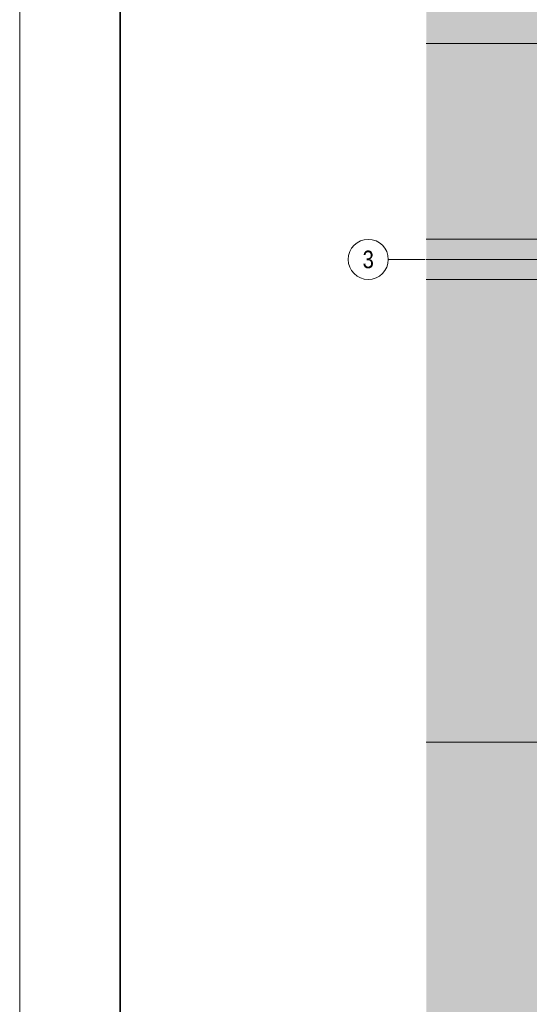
# Model space of a CAD drawing. Extents: x -620 to 300, y 62 to 1112.
# Tile 64 of 95: x -620 to -518, y 626 to 822. Entities that reach past the tile are written whole.
import ezdxf
from ezdxf.enums import TextEntityAlignment as Align
from ezdxf.lldxf.tags import DXFTag

# ---------------------------------------------------------------- set-up
doc = ezdxf.new("R2010")
doc.units = 0
doc.layers.get('0').update_dxf_attribs({"lineweight": 13})
for name, color, linetype, lineweight, true_color in [('30 -35 Decken- 1 Konstruktion-Träger- Stahlbeton', 7, 'grob-A06G9S5M8I', 13, 0x33aa00), ('70 -76 Bemaßung- 2 Allgemein', 9, 'Continuous', 5, 0x808080), ('iwb_Layout BA_Markierung', 7, 'Continuous', 9, 0xbadcdc), ('iwb_Schraffur_Unterzug', 7, 'Continuous', 5, 0xffffcc)]:
    doc.layers.add(name, color=color, linetype=linetype, lineweight=lineweight, true_color=true_color)
for name, color, linetype, lineweight in [('70 -71 Achsen- 1 Gebäudeachsen', 7, 'STRICHPUNKT2-A06G9S5N8I', 18), ('iwb_Layout Achsbezeichung', 7, 'Continuous', 13), ('iwb_Plankopf Rahmen', 7, 'Continuous', 35)]:
    doc.layers.add(name, color=color, linetype=linetype, lineweight=lineweight)
doc.styles.get("Standard").update_dxf_attribs({"font": 'ARIALN.TTF'})
tags = doc.linetypes.add('grob-A06G9S5M8I', pattern=[14, 3, -8, 3]).pattern_tags.tags
tags[8:9] = [DXFTag(74, 4), DXFTag(75, 0), DXFTag(340, '0'), DXFTag(46, 0.0), DXFTag(50, 0.0), DXFTag(44, 0.0), DXFTag(45, 0.0)]
tags[6:7] = [DXFTag(74, 4), DXFTag(75, 0), DXFTag(340, '0'), DXFTag(46, 0.0), DXFTag(50, 0.0), DXFTag(44, 0.0), DXFTag(45, 0.0)]
tags[4:5] = [DXFTag(74, 4), DXFTag(75, 0), DXFTag(340, '0'), DXFTag(46, 0.0), DXFTag(50, 0.0), DXFTag(44, 0.0), DXFTag(45, 0.0)]
tags = doc.linetypes.add('STRICHPUNKT2', pattern=[12.7, 6.35, -3.175, 0, -3.175]).pattern_tags.tags
tags[10:11] = [DXFTag(74, 4), DXFTag(75, 0), DXFTag(340, '0'), DXFTag(46, 0.0), DXFTag(50, 0.0), DXFTag(44, 0.0), DXFTag(45, 0.0)]
tags[8:9] = [DXFTag(74, 4), DXFTag(75, 0), DXFTag(340, '0'), DXFTag(46, 0.0), DXFTag(50, 0.0), DXFTag(44, 0.0), DXFTag(45, 0.0)]
tags[6:7] = [DXFTag(74, 4), DXFTag(75, 0), DXFTag(340, '0'), DXFTag(46, 0.0), DXFTag(50, 0.0), DXFTag(44, 0.0), DXFTag(45, 0.0)]
tags[4:5] = [DXFTag(74, 4), DXFTag(75, 0), DXFTag(340, '0'), DXFTag(46, 0.0), DXFTag(50, 0.0), DXFTag(44, 0.0), DXFTag(45, 0.0)]
tags = doc.linetypes.add('STRICHPUNKT2-A06G9S5N8I', pattern=[12.7, 6.35, -3.175, 0, -3.175]).pattern_tags.tags
tags[10:11] = [DXFTag(74, 4), DXFTag(75, 0), DXFTag(340, '0'), DXFTag(46, 0.0), DXFTag(50, 0.0), DXFTag(44, 0.0), DXFTag(45, 0.0)]
tags[8:9] = [DXFTag(74, 4), DXFTag(75, 0), DXFTag(340, '0'), DXFTag(46, 0.0), DXFTag(50, 0.0), DXFTag(44, 0.0), DXFTag(45, 0.0)]
tags[6:7] = [DXFTag(74, 4), DXFTag(75, 0), DXFTag(340, '0'), DXFTag(46, 0.0), DXFTag(50, 0.0), DXFTag(44, 0.0), DXFTag(45, 0.0)]
tags[4:5] = [DXFTag(74, 4), DXFTag(75, 0), DXFTag(340, '0'), DXFTag(46, 0.0), DXFTag(50, 0.0), DXFTag(44, 0.0), DXFTag(45, 0.0)]

# ---------------------------------------------------------------- blocks, each defined once
blk = doc.blocks.new('Polygon-A06G9S5E8I')
at = {"color": 0, "linetype": 'ByBlock', "lineweight": -2, "ltscale": 0.13}
blk.add_solid([(-458.92, 86.61), (-538.63, 86.4), (-458.75, 1083.81), (-538.63, 1083.81)], dxfattribs=at)
blk = doc.blocks.new('Referenz-A06G9S5P8I')
at = {"layer": '30 -35 Decken- 1 Konstruktion-Träger- Stahlbeton', "color": 0, "lineweight": -2}
for p, q in [((-459.55, 778.47), (-538.63, 778.47)), ((-459.55, 770.47), (-538.63, 770.47))]:
    blk.add_line(p, q, dxfattribs=at)
at = {"layer": '70 -71 Achsen- 1 Gebäudeachsen', "color": 0, "linetype": 'STRICHPUNKT2-A06G9S5N8I', "lineweight": -2, "ltscale": 0.13}
blk.add_line((-538.63, 774.45), (76.53, 774.45), dxfattribs=at)
at = {"layer": '70 -76 Bemaßung- 2 Allgemein', "color": 0, "linetype": 'Continuous', "lineweight": -2, "ltscale": 0.13}
for p, q in [((-460.61, 817.47), (-538.63, 817.47)), ((-477.61, 678.27), (-538.63, 678.27))]:
    blk.add_line(p, q, dxfattribs=at)
blk = doc.blocks.new('Referenz-A06G9S5R8I')
at = {"layer": 'iwb_Schraffur_Unterzug', "linetype": 'Continuous', "ltscale": 0.13}
for points in [[(-538.63, 778.45), (76.53, 778.45), (76.53, 772.29)], [(-538.63, 778.45), (76.53, 772.29), (-538.63, 774.79)], [(-538.63, 774.79), (76.53, 772.29), (76.53, 770.45)], [(-538.63, 774.79), (76.53, 770.45), (-538.63, 770.45)]]:
    blk.add_solid(points, dxfattribs=at)

msp = doc.modelspace()

# ---------------------------------------------------------------- linework, layer by layer
at = {"layer": 'iwb_Layout Achsbezeichung', "linetype": 'STRICHPUNKT2', "lineweight": 13, "ltscale": 0.39}
msp.add_line((-538.86, 774.45), (-546.19, 774.45), dxfattribs=at)
at = {"layer": 'iwb_Layout Achsbezeichung', "ltscale": 0.39}
msp.add_circle((-550.19, 774.45), 4, dxfattribs=at)
at = {"layer": 'iwb_Plankopf Rahmen', "color": 8, "lineweight": 13, "ltscale": 0.13, "true_color": 0x808080}
msp.add_lwpolyline([(300.35, 62.43), (-619.65, 62.43), (-619.65, 1112.43), (300.35, 1112.43), (300.35, 62.43)], close=True, dxfattribs=at)
at = {"layer": 'iwb_Plankopf Rahmen', "ltscale": 0.35}
msp.add_lwpolyline([(-599.65, 67.43), (-599.65, 1107.43), (295.35, 1107.43), (295.35, 67.43), (-599.65, 67.43)], close=True, dxfattribs=at)

# ---------------------------------------------------------------- block references
at = {"color": 8, "lineweight": 13, "ltscale": 0.13, "true_color": 0x808080}
msp.add_blockref('Referenz-A06G9S5P8I', (0, 0), dxfattribs=at)
at = {"color": 8, "lineweight": 25, "ltscale": 0.25, "true_color": 0x808080}
msp.add_blockref('Referenz-A06G9S5R8I', (0, 0), dxfattribs=at)
at = {"layer": 'iwb_Layout BA_Markierung', "ltscale": 0.13}
msp.add_blockref('Polygon-A06G9S5E8I', (0, 0), dxfattribs=at)

# ---------------------------------------------------------------- texts
at = {"layer": 'iwb_Layout Achsbezeichung', "ltscale": 0.39}
msp.add_text('3', height=3.5, dxfattribs=at).set_placement((-550.19, 774.45), align=Align.MIDDLE_CENTER)

doc.saveas('drawing.dxf')
